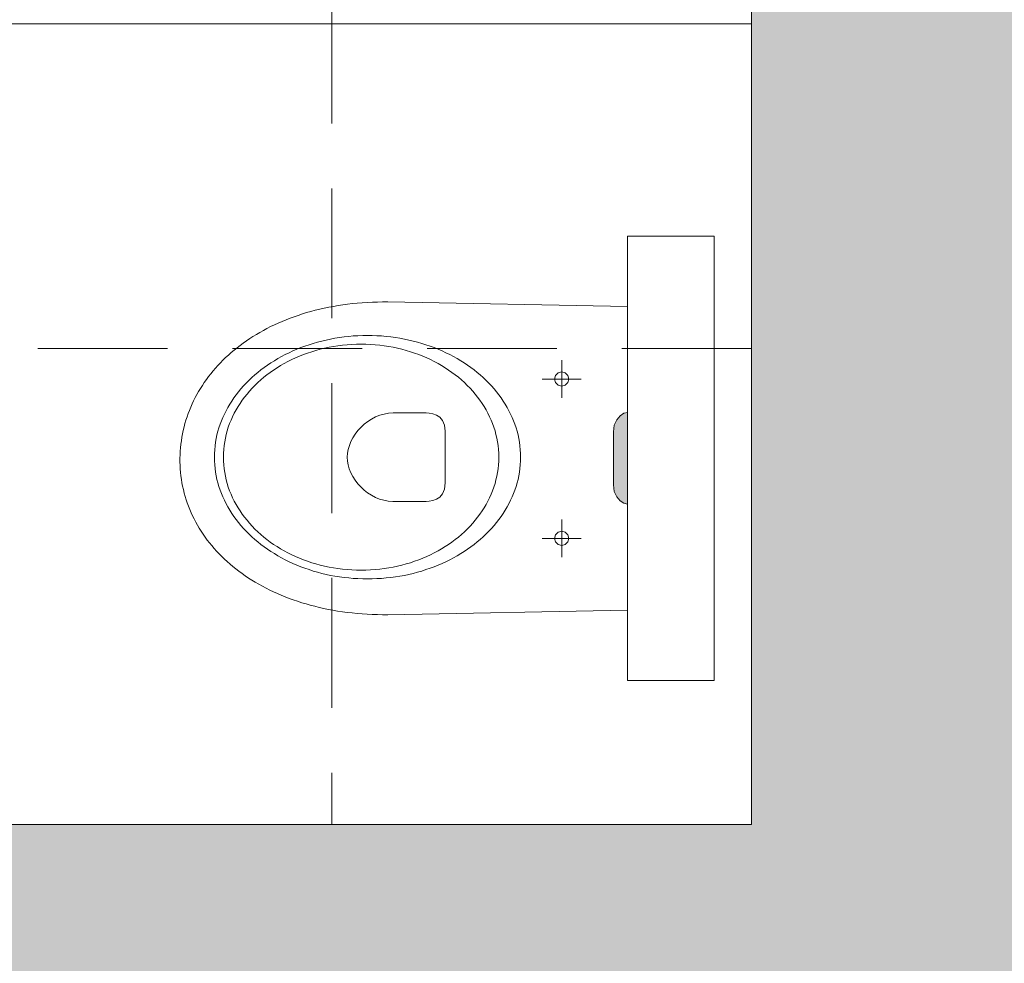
# Model space of a CAD drawing. Header units: millimetres. Extents: x -23540 to 53212, y -37964 to 41185.
# Tile 151 of 203: x 13049 to 13163, y -31901 to -31792. Entities that reach past the tile are written whole.
import ezdxf

# ---------------------------------------------------------------- set-up
doc = ezdxf.new("R2010")
doc.units = ezdxf.units.MM
doc.linetypes.add('DASHEDX2', pattern=[1.5, 1, -0.5])
doc.layers.get('0').update_dxf_attribs({"lineweight": 18})
doc.layers.add('PG_PRZERYWANE_ŚREDNIE', color=1, linetype='DASHEDX2', lineweight=18)
doc.layers.add('PG_ŚCIANY_DZIAŁOWE', color=3, linetype='Continuous', lineweight=18)

msp = doc.modelspace()

# ---------------------------------------------------------------- hatches: boundary and pattern name
at = {"lineweight": 18, "true_color": 0x636466, "transparency": 33554559}
h = msp.add_hatch(color=251, dxfattribs=at)
h.dxf.hatch_style = 1
h.paths.add_polyline_path([(13117.4, -31845.69), (13117.51, -31846.46), (13117.79, -31847.09), (13118.19, -31847.55), (13118.63, -31847.83), (13119.04, -31847.93), (13119.04, -31837.34), (13118.63, -31837.44), (13118.19, -31837.73), (13117.79, -31838.19), (13117.51, -31838.81), (13117.4, -31839.58)])
at = {"layer": 'PG_ŚCIANY_DZIAŁOWE', "true_color": 0x636466, "transparency": 33554610}
h = msp.add_hatch(color=251, dxfattribs=at)
h.dxf.hatch_style = 1
h.paths.add_polyline_path([(13387.3, -31474.96), (13350.37, -31474.96), (13350.37, -31943.46), (13176.37, -31943.46), (13176.37, -31559.46), (13176.37, -31451.46), (13053.87, -31451.46), (13053.87, -31469.96), (13133.37, -31469.96), (13133.37, -31680.46), (12885.87, -31680.46), (12885.87, -31469.96), (12952.87, -31469.96), (12952.87, -31451.46), (12859.37, -31451.46), (12859.37, -31469.96), (12871.37, -31469.96), (12871.37, -31698.96), (13133.37, -31698.96), (13133.37, -31884.96), (12758.37, -31884.96), (12758.37, -31469.96), (12758.37, -31451.46), (12708.37, -31451.46), (12708.37, -31467.46), (12739.87, -31467.46), (12739.87, -31905.96), (12939.37, -31905.96), (12939.37, -31912.96), (12948.37, -31912.96), (12948.37, -31905.96), (13137.37, -31905.96), (13137.37, -32071.46), (13123.87, -32071.46), (13123.87, -32143.46), (13198.93, -32143.46), (13198.93, -31989.42), (13387.3, -31989.42)])
h.paths.add_polyline_path([(13350.37, -31334.96), (13387.3, -31334.96), (13387.3, -31300.46), (13350.37, -31330.46)])

# ---------------------------------------------------------------- linework, layer by layer
at = {"color": 251, "lineweight": 20, "true_color": 0x636466}
for p, q in [((13133.37, -31698.96), (13133.37, -31884.96)), ((13133.37, -31792.46), (13004.37, -31792.46))]:
    msp.add_line(p, q, dxfattribs=at)
at = {"color": 251, "lineweight": 18, "true_color": 0x636466}
for p, q in [((13119.04, -31816.98), (13119.04, -31868.3)), ((13119.04, -31816.98), (13129.04, -31816.98)), ((13129.04, -31816.98), (13129.04, -31868.3)), ((13119.04, -31868.3), (13129.04, -31868.3))]:
    msp.add_line(p, q, dxfattribs=at)
at = {"color": 251, "lineweight": 13, "true_color": 0x636466}
for p, q in [((13087.8, -31824.71), (13087.23, -31824.77)), ((13088.37, -31824.67), (13087.8, -31824.71)), ((13088.95, -31824.63), (13088.37, -31824.67)), ((13089.54, -31824.6), (13088.95, -31824.63)), ((13090.13, -31824.58), (13089.54, -31824.6)), ((13090.73, -31824.57), (13090.13, -31824.58)), ((13091.33, -31824.57), (13090.73, -31824.57)), ((13119.04, -31825.11), (13091.33, -31824.57)), ((13081.94, -31825.81), (13081.45, -31825.96)), ((13082.44, -31825.67), (13081.94, -31825.81)), ((13082.94, -31825.54), (13082.44, -31825.67)), ((13083.46, -31825.41), (13082.94, -31825.54)), ((13083.98, -31825.3), (13083.46, -31825.41)), ((13084.5, -31825.19), (13083.98, -31825.3)), ((13085.04, -31825.09), (13084.5, -31825.19)), ((13085.58, -31825), (13085.04, -31825.09)), ((13086.12, -31824.91), (13085.58, -31825)), ((13086.68, -31824.84), (13086.12, -31824.91)), ((13087.23, -31824.77), (13086.68, -31824.84)), ((13078.66, -31827.01), (13078.22, -31827.21)), ((13079.1, -31826.82), (13078.66, -31827.01)), ((13079.56, -31826.63), (13079.1, -31826.82)), ((13080.02, -31826.45), (13079.56, -31826.63)), ((13080.49, -31826.28), (13080.02, -31826.45)), ((13080.97, -31826.12), (13080.49, -31826.28)), ((13081.45, -31825.96), (13080.97, -31826.12)), ((13076.54, -31828.09), (13076.14, -31828.32)), ((13076.94, -31827.86), (13076.54, -31828.09)), ((13077.36, -31827.64), (13076.94, -31827.86)), ((13077.78, -31827.42), (13077.36, -31827.64)), ((13078.22, -31827.21), (13077.78, -31827.42)), ((13074.61, -31829.32), (13074.25, -31829.59)), ((13074.98, -31829.06), (13074.61, -31829.32)), ((13075.36, -31828.81), (13074.98, -31829.06)), ((13075.74, -31828.56), (13075.36, -31828.81)), ((13076.14, -31828.32), (13075.74, -31828.56)), ((13082.71, -31829.36), (13083.2, -31829.22)), ((13083.2, -31829.22), (13083.7, -31829.09)), ((13083.7, -31829.09), (13084.2, -31828.97)), ((13084.2, -31828.97), (13084.71, -31828.86)), ((13084.71, -31828.86), (13085.22, -31828.76)), ((13085.22, -31828.76), (13085.75, -31828.68)), ((13085.75, -31828.68), (13086.27, -31828.61)), ((13086.27, -31828.61), (13086.81, -31828.55)), ((13086.81, -31828.55), (13087.34, -31828.5)), ((13087.34, -31828.5), (13087.88, -31828.47)), ((13087.88, -31828.47), (13088.43, -31828.45)), ((13088.43, -31828.45), (13088.98, -31828.44)), ((13088.98, -31828.44), (13088.98, -31828.44)), ((13088.98, -31828.44), (13089.53, -31828.45)), ((13089.53, -31828.45), (13090.07, -31828.47)), ((13090.07, -31828.47), (13090.61, -31828.5)), ((13090.61, -31828.5), (13091.15, -31828.55)), ((13091.15, -31828.55), (13091.68, -31828.61)), ((13091.68, -31828.61), (13092.21, -31828.68)), ((13092.21, -31828.68), (13092.73, -31828.76)), ((13092.73, -31828.76), (13093.25, -31828.86)), ((13093.25, -31828.86), (13093.76, -31828.97)), ((13093.76, -31828.97), (13094.26, -31829.09)), ((13094.26, -31829.09), (13094.76, -31829.22)), ((13094.76, -31829.22), (13095.25, -31829.36)), ((13073.22, -31830.42), (13072.9, -31830.71)), ((13073.56, -31830.13), (13073.22, -31830.42)), ((13073.9, -31829.86), (13073.56, -31830.13)), ((13074.25, -31829.59), (13073.9, -31829.86)), ((13079.47, -31830.65), (13079.91, -31830.44)), ((13079.91, -31830.44), (13080.36, -31830.23)), ((13080.36, -31830.23), (13080.81, -31830.04)), ((13080.81, -31830.04), (13081.27, -31829.85)), ((13081.27, -31829.85), (13081.74, -31829.68)), ((13081.74, -31829.68), (13082.22, -31829.51)), ((13082.06, -31830.48), (13082.54, -31830.32)), ((13082.22, -31829.51), (13082.71, -31829.36)), ((13082.54, -31830.32), (13083.02, -31830.17)), ((13083.02, -31830.17), (13083.52, -31830.04)), ((13083.52, -31830.04), (13084.02, -31829.92)), ((13084.02, -31829.92), (13084.53, -31829.81)), ((13084.53, -31829.81), (13085.04, -31829.71)), ((13085.04, -31829.71), (13085.56, -31829.63)), ((13085.56, -31829.63), (13086.09, -31829.57)), ((13086.09, -31829.57), (13086.62, -31829.52)), ((13086.62, -31829.52), (13087.15, -31829.48)), ((13087.15, -31829.48), (13087.69, -31829.46)), ((13087.69, -31829.46), (13088.24, -31829.45)), ((13088.24, -31829.45), (13088.24, -31829.44)), ((13088.24, -31829.45), (13088.79, -31829.46)), ((13088.79, -31829.46), (13089.33, -31829.48)), ((13089.33, -31829.48), (13089.86, -31829.52)), ((13089.86, -31829.52), (13090.4, -31829.57)), ((13090.4, -31829.57), (13090.92, -31829.63)), ((13090.92, -31829.63), (13091.44, -31829.71)), ((13091.44, -31829.71), (13091.96, -31829.81)), ((13091.96, -31829.81), (13092.46, -31829.92)), ((13092.46, -31829.92), (13092.96, -31830.04)), ((13092.96, -31830.04), (13093.46, -31830.17)), ((13093.46, -31830.17), (13093.95, -31830.32)), ((13093.95, -31830.32), (13094.43, -31830.48)), ((13095.25, -31829.36), (13095.73, -31829.51)), ((13095.73, -31829.51), (13096.21, -31829.68)), ((13096.21, -31829.68), (13096.68, -31829.85)), ((13096.68, -31829.85), (13097.14, -31830.04)), ((13097.14, -31830.04), (13097.6, -31830.23)), ((13097.6, -31830.23), (13098.05, -31830.44)), ((13098.05, -31830.44), (13098.48, -31830.65)), ((13072.27, -31831.3), (13071.97, -31831.6)), ((13072.58, -31831), (13072.27, -31831.3)), ((13072.9, -31830.71), (13072.58, -31831)), ((13077.81, -31831.61), (13078.21, -31831.36)), ((13078.21, -31831.36), (13078.62, -31831.11)), ((13078.62, -31831.11), (13079.04, -31830.88)), ((13079.04, -31830.88), (13079.47, -31830.65)), ((13079.35, -31831.68), (13079.78, -31831.45)), ((13079.78, -31831.45), (13080.22, -31831.23)), ((13080.22, -31831.23), (13080.66, -31831.03)), ((13080.66, -31831.03), (13081.12, -31830.83)), ((13081.12, -31830.83), (13081.58, -31830.65)), ((13081.58, -31830.65), (13082.06, -31830.48)), ((13094.43, -31830.48), (13094.9, -31830.65)), ((13094.9, -31830.65), (13095.36, -31830.83)), ((13095.36, -31830.83), (13095.82, -31831.03)), ((13095.82, -31831.03), (13096.26, -31831.23)), ((13096.26, -31831.23), (13096.7, -31831.45)), ((13096.7, -31831.45), (13097.13, -31831.68)), ((13098.48, -31830.65), (13098.91, -31830.88)), ((13098.91, -31830.88), (13099.33, -31831.11)), ((13099.33, -31831.11), (13099.75, -31831.36)), ((13099.75, -31831.36), (13100.15, -31831.61)), ((13111.43, -31835.66), (13111.43, -31831.3)), ((13071.12, -31832.55), (13070.86, -31832.87)), ((13071.4, -31832.23), (13071.12, -31832.55)), ((13071.68, -31831.91), (13071.4, -31832.23)), ((13071.97, -31831.6), (13071.68, -31831.91)), ((13075.94, -31833.01), (13076.3, -31832.72)), ((13076.3, -31832.72), (13076.66, -31832.43)), ((13076.66, -31832.43), (13077.03, -31832.15)), ((13077.03, -31832.15), (13077.42, -31831.88)), ((13077.36, -31832.99), (13077.74, -31832.71)), ((13077.42, -31831.88), (13077.81, -31831.61)), ((13077.74, -31832.71), (13078.13, -31832.44)), ((13078.13, -31832.44), (13078.53, -31832.17)), ((13078.53, -31832.17), (13078.93, -31831.92)), ((13078.93, -31831.92), (13079.35, -31831.68)), ((13097.13, -31831.68), (13097.55, -31831.92)), ((13097.55, -31831.92), (13097.96, -31832.17)), ((13097.96, -31832.17), (13098.35, -31832.44)), ((13098.35, -31832.44), (13098.74, -31832.71)), ((13098.74, -31832.71), (13099.12, -31832.99)), ((13100.15, -31831.61), (13100.54, -31831.88)), ((13100.54, -31831.88), (13100.92, -31832.15)), ((13100.92, -31832.15), (13101.3, -31832.43)), ((13101.3, -31832.43), (13101.66, -31832.72)), ((13101.66, -31832.72), (13102.01, -31833.01)), ((13111.43, -31832.66), (13111.01, -31832.77)), ((13111.84, -31832.77), (13111.43, -31832.66)), ((13070.11, -31833.87), (13069.89, -31834.21)), ((13070.35, -31833.53), (13070.11, -31833.87)), ((13070.6, -31833.2), (13070.35, -31833.53)), ((13070.86, -31832.87), (13070.6, -31833.2)), ((13074.95, -31833.95), (13075.27, -31833.63)), ((13075.27, -31833.63), (13075.6, -31833.32)), ((13075.6, -31833.32), (13075.94, -31833.01)), ((13076.3, -31833.89), (13076.64, -31833.58)), ((13076.64, -31833.58), (13077, -31833.28)), ((13077, -31833.28), (13077.36, -31832.99)), ((13099.12, -31832.99), (13099.49, -31833.28)), ((13099.49, -31833.28), (13099.84, -31833.58)), ((13099.84, -31833.58), (13100.18, -31833.89)), ((13102.01, -31833.01), (13102.35, -31833.32)), ((13102.35, -31833.32), (13102.68, -31833.63)), ((13102.68, -31833.63), (13103, -31833.95)), ((13109.17, -31833.48), (13113.68, -31833.48)), ((13110.72, -31833.07), (13110.61, -31833.48)), ((13110.61, -31833.48), (13110.72, -31833.89)), ((13111.01, -31832.77), (13110.72, -31833.07)), ((13112.13, -31833.07), (13111.84, -31832.77)), ((13112.24, -31833.48), (13112.13, -31833.07)), ((13112.13, -31833.89), (13112.24, -31833.48)), ((13069.46, -31834.91), (13069.25, -31835.27)), ((13069.67, -31834.56), (13069.46, -31834.91)), ((13069.89, -31834.21), (13069.67, -31834.56)), ((13073.79, -31835.3), (13074.06, -31834.95)), ((13074.06, -31834.95), (13074.35, -31834.61)), ((13074.35, -31834.61), (13074.64, -31834.28)), ((13074.64, -31834.28), (13074.95, -31833.95)), ((13075.05, -31835.21), (13075.34, -31834.87)), ((13075.34, -31834.87), (13075.65, -31834.53)), ((13075.65, -31834.53), (13075.97, -31834.21)), ((13075.97, -31834.21), (13076.3, -31833.89)), ((13100.18, -31833.89), (13100.51, -31834.21)), ((13100.51, -31834.21), (13100.83, -31834.53)), ((13100.83, -31834.53), (13101.14, -31834.87)), ((13101.14, -31834.87), (13101.43, -31835.21)), ((13103, -31833.95), (13103.31, -31834.28)), ((13103.31, -31834.28), (13103.61, -31834.61)), ((13103.61, -31834.61), (13103.89, -31834.95)), ((13103.89, -31834.95), (13104.16, -31835.3)), ((13110.72, -31833.89), (13111.01, -31834.18)), ((13111.01, -31834.18), (13111.43, -31834.3)), ((13111.43, -31834.3), (13111.84, -31834.18)), ((13111.84, -31834.18), (13112.13, -31833.89)), ((13068.88, -31835.99), (13068.71, -31836.36)), ((13069.06, -31835.63), (13068.88, -31835.99)), ((13069.25, -31835.27), (13069.06, -31835.63)), ((13073.05, -31836.38), (13073.29, -31836.02)), ((13073.29, -31836.02), (13073.53, -31835.66)), ((13073.53, -31835.66), (13073.79, -31835.3)), ((13074.25, -31836.29), (13074.5, -31835.92)), ((13074.5, -31835.92), (13074.77, -31835.57)), ((13074.77, -31835.57), (13075.05, -31835.21)), ((13101.43, -31835.21), (13101.71, -31835.57)), ((13101.71, -31835.57), (13101.98, -31835.92)), ((13101.98, -31835.92), (13102.23, -31836.29)), ((13104.16, -31835.3), (13104.42, -31835.66)), ((13104.42, -31835.66), (13104.67, -31836.02)), ((13104.67, -31836.02), (13104.9, -31836.38)), ((13068.39, -31837.1), (13068.25, -31837.48)), ((13068.55, -31836.73), (13068.39, -31837.1)), ((13068.71, -31836.36), (13068.55, -31836.73)), ((13072.43, -31837.52), (13072.63, -31837.14)), ((13072.63, -31837.14), (13072.83, -31836.76)), ((13072.83, -31836.76), (13073.05, -31836.38)), ((13073.58, -31837.43), (13073.79, -31837.04)), ((13073.79, -31837.04), (13074.01, -31836.66)), ((13074.01, -31836.66), (13074.25, -31836.29)), ((13102.23, -31836.29), (13102.47, -31836.66)), ((13102.47, -31836.66), (13102.69, -31837.04)), ((13102.69, -31837.04), (13102.9, -31837.43)), ((13104.9, -31836.38), (13105.12, -31836.76)), ((13105.12, -31836.76), (13105.33, -31837.14)), ((13105.33, -31837.14), (13105.52, -31837.52)), ((13067.99, -31838.24), (13067.88, -31838.63)), ((13068.12, -31837.86), (13067.99, -31838.24)), ((13068.25, -31837.48), (13068.12, -31837.86)), ((13071.94, -31838.71), (13072.09, -31838.31)), ((13072.09, -31838.31), (13072.26, -31837.91)), ((13072.26, -31837.91), (13072.43, -31837.52)), ((13073.04, -31838.63), (13073.21, -31838.22)), ((13073.21, -31838.22), (13073.38, -31837.83)), ((13073.38, -31837.83), (13073.58, -31837.43)), ((13088.59, -31838.71), (13089, -31838.39)), ((13089, -31838.39), (13089.44, -31838.1)), ((13089.44, -31838.1), (13089.9, -31837.86)), ((13089.9, -31837.86), (13090.39, -31837.67)), ((13090.39, -31837.67), (13090.89, -31837.52)), ((13090.89, -31837.52), (13091.4, -31837.43)), ((13091.4, -31837.43), (13091.93, -31837.4)), ((13091.93, -31837.4), (13095.77, -31837.4)), ((13095.77, -31837.4), (13096.12, -31837.42)), ((13096.12, -31837.42), (13096.52, -31837.49)), ((13096.52, -31837.49), (13096.94, -31837.64)), ((13096.94, -31837.64), (13097.33, -31837.89)), ((13097.33, -31837.89), (13097.66, -31838.27)), ((13097.66, -31838.27), (13097.89, -31838.8)), ((13102.9, -31837.43), (13103.1, -31837.83)), ((13103.1, -31837.83), (13103.28, -31838.22)), ((13103.28, -31838.22), (13103.44, -31838.63)), ((13105.52, -31837.52), (13105.7, -31837.91)), ((13105.7, -31837.91), (13105.87, -31838.31)), ((13105.87, -31838.31), (13106.02, -31838.71)), ((13117.51, -31838.81), (13117.79, -31838.19)), ((13117.79, -31838.19), (13118.19, -31837.73)), ((13118.19, -31837.73), (13118.63, -31837.44)), ((13118.63, -31837.44), (13119.04, -31837.34)), ((13067.68, -31839.41), (13067.6, -31839.8)), ((13067.77, -31839.02), (13067.68, -31839.41)), ((13067.88, -31838.63), (13067.77, -31839.02)), ((13071.58, -31839.94), (13071.69, -31839.52)), ((13071.69, -31839.52), (13071.81, -31839.11)), ((13071.81, -31839.11), (13071.94, -31838.71)), ((13072.65, -31839.88), (13072.76, -31839.46)), ((13072.76, -31839.46), (13072.89, -31839.04)), ((13072.89, -31839.04), (13073.04, -31838.63)), ((13087.56, -31839.85), (13087.87, -31839.44)), ((13087.87, -31839.44), (13088.21, -31839.06)), ((13088.21, -31839.06), (13088.59, -31838.71)), ((13097.89, -31838.8), (13097.97, -31839.51)), ((13097.97, -31839.51), (13097.97, -31839.51)), ((13097.97, -31839.51), (13097.97, -31842.74)), ((13103.44, -31838.63), (13103.59, -31839.04)), ((13103.59, -31839.04), (13103.72, -31839.46)), ((13103.72, -31839.46), (13103.83, -31839.88)), ((13106.02, -31838.71), (13106.15, -31839.11)), ((13106.15, -31839.11), (13106.27, -31839.52)), ((13106.27, -31839.52), (13106.38, -31839.94)), ((13117.4, -31839.58), (13117.51, -31838.81)), ((13067.46, -31840.6), (13067.41, -31841.01)), ((13067.52, -31840.2), (13067.46, -31840.6)), ((13067.6, -31839.8), (13067.52, -31840.2)), ((13071.42, -31840.78), (13071.49, -31840.36)), ((13071.49, -31840.36), (13071.58, -31839.94)), ((13072.47, -31840.74), (13072.55, -31840.31)), ((13072.55, -31840.31), (13072.65, -31839.88)), ((13086.88, -31841.15), (13087.06, -31840.71)), ((13087.06, -31840.71), (13087.29, -31840.27)), ((13087.29, -31840.27), (13087.56, -31839.85)), ((13103.83, -31839.88), (13103.93, -31840.31)), ((13103.93, -31840.31), (13104.01, -31840.74)), ((13106.38, -31839.94), (13106.47, -31840.36)), ((13106.47, -31840.36), (13106.54, -31840.78)), ((13117.4, -31839.58), (13117.4, -31845.69)), ((13067.33, -31841.82), (13067.31, -31842.23)), ((13067.36, -31841.41), (13067.33, -31841.82)), ((13067.41, -31841.01), (13067.36, -31841.41)), ((13071.29, -31842.07), (13071.32, -31841.64)), ((13071.32, -31841.64), (13071.36, -31841.21)), ((13071.36, -31841.21), (13071.42, -31840.78)), ((13072.33, -31842.06), (13072.36, -31841.61)), ((13072.36, -31841.61), (13072.41, -31841.17)), ((13072.41, -31841.17), (13072.47, -31840.74)), ((13086.66, -31842.06), (13086.74, -31841.61)), ((13086.74, -31841.61), (13086.88, -31841.15)), ((13104.01, -31840.74), (13104.07, -31841.17)), ((13104.07, -31841.17), (13104.12, -31841.61)), ((13104.12, -31841.61), (13104.15, -31842.06)), ((13106.54, -31840.78), (13106.6, -31841.21)), ((13106.6, -31841.21), (13106.64, -31841.64)), ((13106.64, -31841.64), (13106.66, -31842.07)), ((13067.31, -31842.23), (13067.3, -31842.64)), ((13067.3, -31842.64), (13067.3, -31843.05)), ((13071.28, -31842.51), (13071.29, -31842.07)), ((13071.28, -31842.51), (13071.28, -31842.5)), ((13071.29, -31842.94), (13071.28, -31842.51)), ((13071.32, -31843.38), (13071.29, -31842.94)), ((13072.32, -31842.51), (13072.33, -31842.06)), ((13072.32, -31842.51), (13072.32, -31842.5)), ((13072.33, -31842.95), (13072.32, -31842.51)), ((13072.36, -31843.4), (13072.33, -31842.95)), ((13086.63, -31842.51), (13086.66, -31842.06)), ((13086.66, -31842.96), (13086.63, -31842.51)), ((13086.74, -31843.41), (13086.66, -31842.96)), ((13097.97, -31842.74), (13097.97, -31845.49)), ((13104.15, -31842.95), (13104.12, -31843.4)), ((13104.15, -31842.06), (13104.16, -31842.51)), ((13104.16, -31842.51), (13104.15, -31842.95)), ((13104.16, -31842.51), (13104.16, -31842.5)), ((13106.66, -31842.94), (13106.64, -31843.38)), ((13106.66, -31842.07), (13106.67, -31842.51)), ((13106.67, -31842.51), (13106.66, -31842.94)), ((13067.3, -31843.05), (13067.31, -31843.46)), ((13067.31, -31843.46), (13067.33, -31843.87)), ((13067.33, -31843.87), (13067.36, -31844.27)), ((13071.36, -31843.81), (13071.32, -31843.38)), ((13071.42, -31844.23), (13071.36, -31843.81)), ((13072.41, -31843.84), (13072.36, -31843.4)), ((13072.47, -31844.27), (13072.41, -31843.84)), ((13086.87, -31843.86), (13086.74, -31843.41)), ((13087.06, -31844.31), (13086.87, -31843.86)), ((13104.07, -31843.84), (13104.01, -31844.27)), ((13104.12, -31843.4), (13104.07, -31843.84)), ((13106.6, -31843.81), (13106.54, -31844.23)), ((13106.64, -31843.38), (13106.6, -31843.81)), ((13067.36, -31844.27), (13067.41, -31844.68)), ((13067.41, -31844.68), (13067.46, -31845.08)), ((13067.46, -31845.08), (13067.53, -31845.48)), ((13071.49, -31844.66), (13071.42, -31844.23)), ((13071.58, -31845.08), (13071.49, -31844.66)), ((13071.69, -31845.49), (13071.58, -31845.08)), ((13072.55, -31844.71), (13072.47, -31844.27)), ((13072.65, -31845.13), (13072.55, -31844.71)), ((13072.76, -31845.55), (13072.65, -31845.13)), ((13087.28, -31844.75), (13087.06, -31844.31)), ((13087.55, -31845.17), (13087.28, -31844.75)), ((13087.86, -31845.57), (13087.55, -31845.17)), ((13103.83, -31845.13), (13103.72, -31845.55)), ((13103.93, -31844.71), (13103.83, -31845.13)), ((13104.01, -31844.27), (13103.93, -31844.71)), ((13106.38, -31845.08), (13106.27, -31845.49)), ((13106.47, -31844.66), (13106.38, -31845.08)), ((13106.54, -31844.23), (13106.47, -31844.66)), ((13067.53, -31845.48), (13067.6, -31845.87)), ((13067.6, -31845.87), (13067.69, -31846.26)), ((13067.69, -31846.26), (13067.79, -31846.65)), ((13071.81, -31845.9), (13071.69, -31845.49)), ((13071.94, -31846.31), (13071.81, -31845.9)), ((13072.09, -31846.71), (13071.94, -31846.31)), ((13072.89, -31845.97), (13072.76, -31845.55)), ((13073.04, -31846.38), (13072.89, -31845.97)), ((13073.21, -31846.79), (13073.04, -31846.38)), ((13088.21, -31845.95), (13087.86, -31845.57)), ((13088.59, -31846.3), (13088.21, -31845.95)), ((13088.99, -31846.62), (13088.59, -31846.3)), ((13097.89, -31846.2), (13097.66, -31846.74)), ((13097.97, -31845.49), (13097.89, -31846.2)), ((13103.44, -31846.38), (13103.28, -31846.79)), ((13103.59, -31845.97), (13103.44, -31846.38)), ((13103.72, -31845.55), (13103.59, -31845.97)), ((13106.02, -31846.31), (13105.87, -31846.71)), ((13106.15, -31845.9), (13106.02, -31846.31)), ((13106.27, -31845.49), (13106.15, -31845.9)), ((13117.4, -31845.69), (13117.51, -31846.46)), ((13067.79, -31846.65), (13067.9, -31847.04)), ((13067.9, -31847.04), (13068.01, -31847.42)), ((13068.01, -31847.42), (13068.14, -31847.8)), ((13072.26, -31847.1), (13072.09, -31846.71)), ((13072.43, -31847.49), (13072.26, -31847.1)), ((13072.63, -31847.88), (13072.43, -31847.49)), ((13073.38, -31847.19), (13073.21, -31846.79)), ((13073.58, -31847.58), (13073.38, -31847.19)), ((13089.43, -31846.91), (13088.99, -31846.62)), ((13089.89, -31847.15), (13089.43, -31846.91)), ((13090.37, -31847.35), (13089.89, -31847.15)), ((13090.86, -31847.49), (13090.37, -31847.35)), ((13091.38, -31847.59), (13090.86, -31847.49)), ((13096.52, -31847.52), (13096.11, -31847.59)), ((13096.94, -31847.37), (13096.52, -31847.52)), ((13097.33, -31847.12), (13096.94, -31847.37)), ((13097.66, -31846.74), (13097.33, -31847.12)), ((13103.1, -31847.19), (13102.9, -31847.58)), ((13103.28, -31846.79), (13103.1, -31847.19)), ((13105.52, -31847.49), (13105.33, -31847.88)), ((13105.7, -31847.1), (13105.52, -31847.49)), ((13105.87, -31846.71), (13105.7, -31847.1)), ((13117.51, -31846.46), (13117.79, -31847.09)), ((13117.79, -31847.09), (13118.19, -31847.55)), ((13068.14, -31847.8), (13068.28, -31848.18)), ((13068.28, -31848.18), (13068.43, -31848.55)), ((13068.43, -31848.55), (13068.59, -31848.93)), ((13072.83, -31848.26), (13072.63, -31847.88)), ((13073.05, -31848.63), (13072.83, -31848.26)), ((13073.29, -31849), (13073.05, -31848.63)), ((13073.79, -31847.97), (13073.58, -31847.58)), ((13074.01, -31848.35), (13073.79, -31847.97)), ((13074.25, -31848.72), (13074.01, -31848.35)), ((13091.9, -31847.62), (13091.38, -31847.59)), ((13095.75, -31847.61), (13091.9, -31847.62)), ((13096.11, -31847.59), (13095.75, -31847.61)), ((13102.47, -31848.35), (13102.23, -31848.72)), ((13102.69, -31847.97), (13102.47, -31848.35)), ((13102.9, -31847.58), (13102.69, -31847.97)), ((13104.9, -31848.63), (13104.67, -31849)), ((13105.12, -31848.26), (13104.9, -31848.63)), ((13105.33, -31847.88), (13105.12, -31848.26)), ((13118.19, -31847.55), (13118.63, -31847.83)), ((13118.63, -31847.83), (13119.04, -31847.93)), ((13068.59, -31848.93), (13068.76, -31849.29)), ((13068.76, -31849.29), (13068.93, -31849.65)), ((13068.93, -31849.65), (13069.12, -31850.01)), ((13073.53, -31849.36), (13073.29, -31849)), ((13073.79, -31849.71), (13073.53, -31849.36)), ((13074.06, -31850.06), (13073.79, -31849.71)), ((13074.5, -31849.09), (13074.25, -31848.72)), ((13074.77, -31849.45), (13074.5, -31849.09)), ((13075.05, -31849.8), (13074.77, -31849.45)), ((13075.34, -31850.14), (13075.05, -31849.8)), ((13101.43, -31849.8), (13101.14, -31850.14)), ((13101.71, -31849.45), (13101.43, -31849.8)), ((13101.98, -31849.09), (13101.71, -31849.45)), ((13102.23, -31848.72), (13101.98, -31849.09)), ((13104.16, -31849.71), (13103.89, -31850.06)), ((13104.42, -31849.36), (13104.16, -31849.71)), ((13104.67, -31849), (13104.42, -31849.36)), ((13111.43, -31854.07), (13111.43, -31849.71)), ((13069.12, -31850.01), (13069.32, -31850.37)), ((13069.32, -31850.37), (13069.53, -31850.72)), ((13069.53, -31850.72), (13069.75, -31851.07)), ((13074.35, -31850.4), (13074.06, -31850.06)), ((13074.64, -31850.74), (13074.35, -31850.4)), ((13074.95, -31851.06), (13074.64, -31850.74)), ((13075.65, -31850.48), (13075.34, -31850.14)), ((13075.97, -31850.81), (13075.65, -31850.48)), ((13076.3, -31851.12), (13075.97, -31850.81)), ((13100.51, -31850.81), (13100.18, -31851.12)), ((13100.83, -31850.48), (13100.51, -31850.81)), ((13101.14, -31850.14), (13100.83, -31850.48)), ((13103.31, -31850.74), (13103, -31851.06)), ((13103.61, -31850.4), (13103.31, -31850.74)), ((13103.89, -31850.06), (13103.61, -31850.4)), ((13069.75, -31851.07), (13069.97, -31851.41)), ((13069.97, -31851.41), (13070.21, -31851.75)), ((13070.21, -31851.75), (13070.46, -31852.08)), ((13070.46, -31852.08), (13070.71, -31852.41)), ((13075.27, -31851.38), (13074.95, -31851.06)), ((13075.6, -31851.7), (13075.27, -31851.38)), ((13075.94, -31852), (13075.6, -31851.7)), ((13076.3, -31852.3), (13075.94, -31852)), ((13076.64, -31851.43), (13076.3, -31851.12)), ((13077, -31851.73), (13076.64, -31851.43)), ((13077.36, -31852.02), (13077, -31851.73)), ((13077.74, -31852.31), (13077.36, -31852.02)), ((13099.12, -31852.02), (13098.74, -31852.31)), ((13099.49, -31851.73), (13099.12, -31852.02)), ((13099.84, -31851.43), (13099.49, -31851.73)), ((13100.18, -31851.12), (13099.84, -31851.43)), ((13102.01, -31852), (13101.66, -31852.3)), ((13102.35, -31851.7), (13102.01, -31852)), ((13102.68, -31851.38), (13102.35, -31851.7)), ((13103, -31851.06), (13102.68, -31851.38)), ((13109.17, -31851.89), (13113.68, -31851.89)), ((13110.72, -31851.48), (13110.61, -31851.89)), ((13110.61, -31851.89), (13110.72, -31852.3)), ((13111.01, -31851.18), (13110.72, -31851.48)), ((13111.43, -31851.07), (13111.01, -31851.18)), ((13111.84, -31851.18), (13111.43, -31851.07)), ((13112.13, -31851.48), (13111.84, -31851.18)), ((13112.24, -31851.89), (13112.13, -31851.48)), ((13112.13, -31852.3), (13112.24, -31851.89)), ((13070.71, -31852.41), (13070.98, -31852.73)), ((13070.98, -31852.73), (13071.25, -31853.05)), ((13071.25, -31853.05), (13071.53, -31853.37)), ((13076.66, -31852.59), (13076.3, -31852.3)), ((13077.03, -31852.87), (13076.66, -31852.59)), ((13077.42, -31853.14), (13077.03, -31852.87)), ((13077.81, -31853.4), (13077.42, -31853.14)), ((13078.13, -31852.58), (13077.74, -31852.31)), ((13078.53, -31852.84), (13078.13, -31852.58)), ((13078.93, -31853.09), (13078.53, -31852.84)), ((13079.35, -31853.33), (13078.93, -31853.09)), ((13097.55, -31853.09), (13097.13, -31853.33)), ((13097.96, -31852.84), (13097.55, -31853.09)), ((13098.35, -31852.58), (13097.96, -31852.84)), ((13098.74, -31852.31), (13098.35, -31852.58)), ((13100.54, -31853.14), (13100.15, -31853.4)), ((13100.92, -31852.87), (13100.54, -31853.14)), ((13101.3, -31852.59), (13100.92, -31852.87)), ((13101.66, -31852.3), (13101.3, -31852.59)), ((13110.72, -31852.3), (13111.01, -31852.59)), ((13111.01, -31852.59), (13111.43, -31852.71)), ((13111.43, -31852.71), (13111.84, -31852.59)), ((13111.84, -31852.59), (13112.13, -31852.3)), ((13071.53, -31853.37), (13071.83, -31853.68)), ((13071.83, -31853.68), (13072.13, -31853.98)), ((13072.13, -31853.98), (13072.44, -31854.28)), ((13072.44, -31854.28), (13072.76, -31854.57)), ((13078.21, -31853.65), (13077.81, -31853.4)), ((13078.62, -31853.9), (13078.21, -31853.65)), ((13079.04, -31854.13), (13078.62, -31853.9)), ((13079.47, -31854.36), (13079.04, -31854.13)), ((13079.78, -31853.56), (13079.35, -31853.33)), ((13079.91, -31854.58), (13079.47, -31854.36)), ((13080.22, -31853.78), (13079.78, -31853.56)), ((13080.66, -31853.99), (13080.22, -31853.78)), ((13081.12, -31854.18), (13080.66, -31853.99)), ((13081.58, -31854.36), (13081.12, -31854.18)), ((13082.06, -31854.54), (13081.58, -31854.36)), ((13094.9, -31854.36), (13094.43, -31854.54)), ((13095.36, -31854.18), (13094.9, -31854.36)), ((13095.82, -31853.99), (13095.36, -31854.18)), ((13096.26, -31853.78), (13095.82, -31853.99)), ((13096.7, -31853.56), (13096.26, -31853.78)), ((13097.13, -31853.33), (13096.7, -31853.56)), ((13098.48, -31854.36), (13098.05, -31854.58)), ((13098.91, -31854.13), (13098.48, -31854.36)), ((13099.33, -31853.9), (13098.91, -31854.13)), ((13099.75, -31853.65), (13099.33, -31853.9)), ((13100.15, -31853.4), (13099.75, -31853.65)), ((13072.76, -31854.57), (13073.09, -31854.86)), ((13073.09, -31854.86), (13073.42, -31855.14)), ((13073.42, -31855.14), (13073.77, -31855.42)), ((13073.77, -31855.42), (13074.12, -31855.69)), ((13080.36, -31854.78), (13079.91, -31854.58)), ((13080.81, -31854.98), (13080.36, -31854.78)), ((13081.27, -31855.16), (13080.81, -31854.98)), ((13081.74, -31855.34), (13081.27, -31855.16)), ((13082.22, -31855.5), (13081.74, -31855.34)), ((13082.54, -31854.7), (13082.06, -31854.54)), ((13082.71, -31855.66), (13082.22, -31855.5)), ((13083.02, -31854.84), (13082.54, -31854.7)), ((13083.52, -31854.98), (13083.02, -31854.84)), ((13084.02, -31855.1), (13083.52, -31854.98)), ((13084.53, -31855.21), (13084.02, -31855.1)), ((13085.04, -31855.3), (13084.53, -31855.21)), ((13085.56, -31855.38), (13085.04, -31855.3)), ((13086.09, -31855.45), (13085.56, -31855.38)), ((13086.62, -31855.5), (13086.09, -31855.45)), ((13087.15, -31855.54), (13086.62, -31855.5)), ((13089.86, -31855.5), (13089.33, -31855.54)), ((13090.4, -31855.45), (13089.86, -31855.5)), ((13090.92, -31855.38), (13090.4, -31855.45)), ((13091.44, -31855.3), (13090.92, -31855.38)), ((13091.96, -31855.21), (13091.44, -31855.3)), ((13092.46, -31855.1), (13091.96, -31855.21)), ((13092.96, -31854.98), (13092.46, -31855.1)), ((13093.46, -31854.84), (13092.96, -31854.98)), ((13093.95, -31854.7), (13093.46, -31854.84)), ((13094.43, -31854.54), (13093.95, -31854.7)), ((13095.73, -31855.5), (13095.25, -31855.66)), ((13096.21, -31855.34), (13095.73, -31855.5)), ((13096.68, -31855.16), (13096.21, -31855.34)), ((13097.14, -31854.98), (13096.68, -31855.16)), ((13097.6, -31854.78), (13097.14, -31854.98)), ((13098.05, -31854.58), (13097.6, -31854.78)), ((13074.12, -31855.69), (13074.48, -31855.96)), ((13074.48, -31855.96), (13074.85, -31856.22)), ((13074.85, -31856.22), (13075.23, -31856.47)), ((13075.23, -31856.47), (13075.62, -31856.72)), ((13083.2, -31855.8), (13082.71, -31855.66)), ((13083.7, -31855.93), (13083.2, -31855.8)), ((13084.2, -31856.05), (13083.7, -31855.93)), ((13084.71, -31856.16), (13084.2, -31856.05)), ((13085.22, -31856.25), (13084.71, -31856.16)), ((13085.75, -31856.33), (13085.22, -31856.25)), ((13086.27, -31856.41), (13085.75, -31856.33)), ((13086.81, -31856.46), (13086.27, -31856.41)), ((13087.34, -31856.51), (13086.81, -31856.46)), ((13087.69, -31855.56), (13087.15, -31855.54)), ((13087.88, -31856.54), (13087.34, -31856.51)), ((13088.24, -31855.57), (13087.69, -31855.56)), ((13088.43, -31856.56), (13087.88, -31856.54)), ((13088.79, -31855.56), (13088.24, -31855.57)), ((13088.24, -31855.57), (13088.24, -31855.56)), ((13088.98, -31856.57), (13088.43, -31856.56)), ((13089.33, -31855.54), (13088.79, -31855.56)), ((13089.53, -31856.56), (13088.98, -31856.57)), ((13090.07, -31856.54), (13089.53, -31856.56)), ((13090.61, -31856.51), (13090.07, -31856.54)), ((13091.15, -31856.46), (13090.61, -31856.51)), ((13091.68, -31856.41), (13091.15, -31856.46)), ((13092.21, -31856.33), (13091.68, -31856.41)), ((13092.73, -31856.25), (13092.21, -31856.33)), ((13093.25, -31856.16), (13092.73, -31856.25)), ((13093.76, -31856.05), (13093.25, -31856.16)), ((13094.26, -31855.93), (13093.76, -31856.05)), ((13094.76, -31855.8), (13094.26, -31855.93)), ((13095.25, -31855.66), (13094.76, -31855.8)), ((13075.62, -31856.72), (13076.01, -31856.96)), ((13076.01, -31856.96), (13076.42, -31857.19)), ((13076.42, -31857.19), (13076.83, -31857.42)), ((13076.83, -31857.42), (13077.25, -31857.64)), ((13077.25, -31857.64), (13077.68, -31857.86)), ((13077.68, -31857.86), (13078.11, -31858.06)), ((13078.11, -31858.06), (13078.56, -31858.26)), ((13078.56, -31858.26), (13079.01, -31858.46)), ((13079.01, -31858.46), (13079.47, -31858.64)), ((13079.47, -31858.64), (13079.93, -31858.82)), ((13079.93, -31858.82), (13080.4, -31859)), ((13080.4, -31859), (13080.89, -31859.16)), ((13080.89, -31859.16), (13081.37, -31859.32)), ((13081.37, -31859.32), (13081.87, -31859.47)), ((13081.87, -31859.47), (13082.37, -31859.61)), ((13082.37, -31859.61), (13082.88, -31859.74)), ((13082.88, -31859.74), (13083.4, -31859.87)), ((13083.4, -31859.87), (13083.92, -31859.98)), ((13083.92, -31859.98), (13084.45, -31860.09)), ((13084.45, -31860.09), (13084.99, -31860.19)), ((13084.99, -31860.19), (13085.53, -31860.28)), ((13085.53, -31860.28), (13086.09, -31860.37)), ((13086.09, -31860.37), (13086.64, -31860.44)), ((13086.64, -31860.44), (13087.21, -31860.51)), ((13087.21, -31860.51), (13087.78, -31860.57)), ((13087.78, -31860.57), (13088.35, -31860.61)), ((13088.35, -31860.61), (13088.94, -31860.65)), ((13088.94, -31860.65), (13089.53, -31860.68)), ((13089.53, -31860.68), (13090.12, -31860.7)), ((13090.12, -31860.7), (13090.72, -31860.71)), ((13090.72, -31860.71), (13091.33, -31860.72)), ((13091.33, -31860.72), (13119.04, -31860.17))]:
    msp.add_line(p, q, dxfattribs=at)
at = {"color": 251, "true_color": 0x636466}
msp.add_line((12758.37, -31884.96), (13133.37, -31884.96), dxfattribs=at)
at = {"layer": 'PG_PRZERYWANE_ŚREDNIE', "color": 251, "lineweight": 15, "ltscale": 15, "true_color": 0x636466}
for p, q in [((13084.87, -31698.96), (13084.87, -31884.96)), ((13133.37, -31829.96), (12758.37, -31829.96))]:
    msp.add_line(p, q, dxfattribs=at)

doc.saveas('drawing.dxf')
